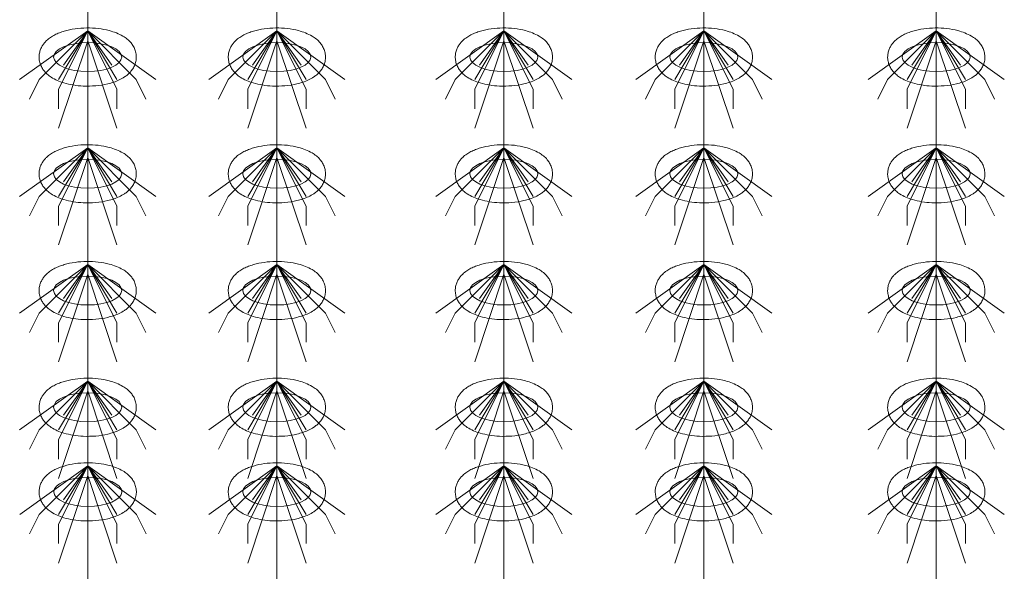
# Model space of a CAD drawing. Header units: metres. Extents: x 703769 to 722343, y 4313031 to 4317457.
# Tile 11 of 256: x 707629.34 to 707635.42, y 4313305.06 to 4313308.46. Entities that reach past the tile are written whole.
import ezdxf

# ---------------------------------------------------------------- set-up
doc = ezdxf.new("R2010")
doc.units = ezdxf.units.M
doc.header["$LTSCALE"] = 0.5
doc.layers.add('粗实线层', color=7, linetype='Continuous', lineweight=35)
doc.layers.add('设备', color=6, linetype='Continuous', lineweight=18)

# ---------------------------------------------------------------- blocks, each defined once
blk = doc.blocks.new('hh_1')
at = {"layer": '设备'}
for p, q in [((-268840, 164960), (-268910, 164910)), ((-268840, 164960), (-268890, 164910)), ((-268840, 164960), (-268870, 164900)), ((-268840, 164960), (-268870, 164910)), ((-268840, 164960), (-268865, 164925)), ((-268840, 164960), (-268790, 164910)), ((-268840, 164960), (-268815, 164925)), ((-268840, 164960), (-268770, 164910)), ((-268840, 164960), (-268810, 164910)), ((-268840, 164960), (-268810, 164900)), ((-268840, 164950), (-268870, 164860)), ((-268840, 164950), (-268810, 164860)), ((-268890, 164910), (-268900, 164890)), ((-268790, 164910), (-268780, 164890)), ((-268870, 164900), (-268870, 164880)), ((-268810, 164900), (-268810, 164880))]:
    blk.add_line(p, q, dxfattribs=at)
blk = doc.blocks.new('dawda')
at = {"layer": '设备', "color": 7}
for p, q in [((522513.2, 33373.4), (522513.2, 31373.4)), ((522707.9, 33373.4), (522707.9, 31373.4)), ((522707.9, 33373.4), (522707.9, 31373.4)), ((522941.5, 33373.4), (522941.5, 31373.4)), ((523147.3, 33373.4), (523147.3, 31373.4)), ((523386.4, 33373.4), (523386.4, 31373.4))]:
    blk.add_line(p, q, dxfattribs=at)
for centre in [(522513.2, 32390.6), (522707.9, 32390.6), (522941.5, 32390.6), (523147.3, 32390.6), (523386.4, 32390.6), (522513.2, 32270.6), (522707.9, 32270.6), (522941.5, 32270.6), (523147.3, 32270.6), (523386.4, 32270.6), (522513.2, 32150.6), (522707.9, 32150.6), (522941.5, 32150.6), (523147.3, 32150.6), (523386.4, 32150.6), (522513.2, 32030.6), (522707.9, 32030.6), (522941.5, 32030.6), (523147.3, 32030.6), (523386.4, 32030.6), (522513.3, 31943.6), (522707.9, 31943.6), (522941.5, 31943.6), (523147.3, 31943.6), (523386.4, 31943.6)]:
    blk.add_ellipse(centre, major_axis=(-35, 0), ratio=0.42498, dxfattribs=at)
for points in [[(522463.2, 32390.6), (522463.2, 32392), (522463.3, 32393.3), (522463.9, 32396), (522464.3, 32397.3), (522465.2, 32399.8), (522465.8, 32400.9), (522467.1, 32403), (522467.8, 32404), (522469.3, 32405.8), (522470, 32406.7), (522472.2, 32408.7), (522473.5, 32409.8), (522476.4, 32411.7), (522477.9, 32412.6), (522480.9, 32414.2), (522482.5, 32414.9), (522485.7, 32416.1), (522487.4, 32416.7), (522492.7, 32418.2), (522496.4, 32419), (522504.2, 32420.1), (522508.2, 32420.4), (522516.2, 32420.5), (522520.2, 32420.3), (522528, 32419.4), (522531.8, 32418.7), (522538, 32417.1), (522540.4, 32416.3), (522545.1, 32414.4), (522547.3, 32413.3), (522551, 32411.2), (522552.5, 32410.2), (522555.3, 32407.9), (522556.6, 32406.6), (522558.7, 32404), (522559.6, 32402.8), (522561.1, 32400.2), (522561.7, 32398.7), (522562.7, 32395.7), (522563.1, 32394), (522563.3, 32390.7), (522563.3, 32389), (522562.8, 32385.7), (522562.4, 32384.1), (522561.2, 32381.2), (522560.5, 32379.8), (522558.9, 32377.3), (522558, 32376.2), (522556.2, 32374.2), (522555.2, 32373.2), (522553.2, 32371.5), (522552.2, 32370.8), (522549.4, 32368.9), (522547.6, 32367.9), (522543.9, 32366.2), (522542, 32365.4), (522538, 32364.1), (522536, 32363.5), (522529.9, 32362), (522525.7, 32361.4), (522517.3, 32360.7), (522512.9, 32360.6), (522505.2, 32360.9), (522501.8, 32361.3), (522495.1, 32362.4), (522491.9, 32363.1), (522486.4, 32364.7), (522484.1, 32365.5), (522479.7, 32367.5), (522477.6, 32368.6), (522474.2, 32370.9), (522472.8, 32371.9), (522470.2, 32374.3), (522468.9, 32375.6), (522467, 32378.2), (522466.2, 32379.4), (522464.9, 32382.1), (522464.3, 32383.5), (522463.5, 32386.6), (522463.3, 32388.2), (522463.2, 32390.1), (522463.2, 32390.3), (522463.2, 32390.6)], [(522657.9, 32390.6), (522657.9, 32392), (522658, 32393.3), (522658.5, 32396), (522658.9, 32397.3), (522659.9, 32399.8), (522660.5, 32400.9), (522661.8, 32403), (522662.5, 32404), (522663.9, 32405.8), (522664.7, 32406.7), (522666.8, 32408.7), (522668.2, 32409.8), (522671.1, 32411.7), (522672.5, 32412.6), (522675.6, 32414.2), (522677.2, 32414.9), (522680.4, 32416.1), (522682, 32416.7), (522687.3, 32418.2), (522691.1, 32419), (522698.8, 32420.1), (522702.8, 32420.4), (522710.8, 32420.5), (522714.8, 32420.3), (522722.7, 32419.4), (522726.5, 32418.7), (522732.6, 32417.1), (522735.1, 32416.3), (522739.8, 32414.4), (522742, 32413.3), (522745.7, 32411.2), (522747.1, 32410.2), (522749.9, 32407.9), (522751.3, 32406.6), (522753.4, 32404), (522754.2, 32402.8), (522755.7, 32400.2), (522756.4, 32398.7), (522757.4, 32395.7), (522757.7, 32394), (522758, 32390.7), (522757.9, 32389), (522757.4, 32385.7), (522757, 32384.1), (522755.9, 32381.2), (522755.1, 32379.8), (522753.6, 32377.3), (522752.7, 32376.2), (522750.8, 32374.2), (522749.9, 32373.2), (522747.9, 32371.5), (522746.8, 32370.8), (522744.1, 32368.9), (522742.3, 32367.9), (522738.5, 32366.2), (522736.6, 32365.4), (522732.7, 32364.1), (522730.6, 32363.5), (522724.6, 32362), (522720.4, 32361.4), (522711.9, 32360.7), (522707.6, 32360.6), (522699.9, 32360.9), (522696.4, 32361.3), (522689.8, 32362.4), (522686.6, 32363.1), (522681.1, 32364.7), (522678.8, 32365.5), (522674.4, 32367.5), (522672.2, 32368.6), (522668.8, 32370.9), (522667.5, 32371.9), (522664.9, 32374.3), (522663.6, 32375.6), (522661.7, 32378.2), (522660.9, 32379.4), (522659.6, 32382.1), (522659, 32383.5), (522658.2, 32386.6), (522657.9, 32388.2), (522657.9, 32390.1), (522657.9, 32390.3), (522657.9, 32390.6)], [(522891.5, 32390.6), (522891.5, 32392), (522891.6, 32393.3), (522892.1, 32396), (522892.5, 32397.3), (522893.5, 32399.8), (522894.1, 32400.9), (522895.3, 32403), (522896, 32404), (522897.5, 32405.8), (522898.3, 32406.7), (522900.4, 32408.7), (522901.8, 32409.8), (522904.7, 32411.7), (522906.1, 32412.6), (522909.2, 32414.2), (522910.8, 32414.9), (522914, 32416.1), (522915.6, 32416.7), (522920.9, 32418.2), (522924.7, 32419), (522932.4, 32420.1), (522936.4, 32420.4), (522944.4, 32420.5), (522948.4, 32420.3), (522956.2, 32419.4), (522960.1, 32418.7), (522966.2, 32417.1), (522968.7, 32416.3), (522973.3, 32414.4), (522975.6, 32413.3), (522979.3, 32411.2), (522980.7, 32410.2), (522983.5, 32407.9), (522984.9, 32406.6), (522987, 32404), (522987.8, 32402.8), (522989.3, 32400.2), (522990, 32398.7), (522991, 32395.7), (522991.3, 32394), (522991.6, 32390.7), (522991.5, 32389), (522991, 32385.7), (522990.6, 32384.1), (522989.4, 32381.2), (522988.7, 32379.8), (522987.1, 32377.3), (522986.3, 32376.2), (522984.4, 32374.2), (522983.5, 32373.2), (522981.5, 32371.5), (522980.4, 32370.8), (522977.6, 32368.9), (522975.9, 32367.9), (522972.1, 32366.2), (522970.2, 32365.4), (522966.3, 32364.1), (522964.2, 32363.5), (522958.2, 32362), (522954, 32361.4), (522945.5, 32360.7), (522941.2, 32360.6), (522933.5, 32360.9), (522930, 32361.3), (522923.4, 32362.4), (522920.2, 32363.1), (522914.7, 32364.7), (522912.4, 32365.5), (522908, 32367.5), (522905.8, 32368.6), (522902.4, 32370.9), (522901, 32371.9), (522898.4, 32374.3), (522897.2, 32375.6), (522895.2, 32378.2), (522894.5, 32379.4), (522893.1, 32382.1), (522892.6, 32383.5), (522891.8, 32386.6), (522891.5, 32388.2), (522891.5, 32390.1), (522891.5, 32390.3), (522891.5, 32390.6)], [(523097.2, 32390.6), (523097.2, 32392), (523097.4, 32393.3), (523097.9, 32396), (523098.3, 32397.3), (523099.3, 32399.8), (523099.8, 32400.9), (523101.1, 32403), (523101.8, 32404), (523103.3, 32405.8), (523104.1, 32406.7), (523106.2, 32408.7), (523107.6, 32409.8), (523110.4, 32411.7), (523111.9, 32412.6), (523115, 32414.2), (523116.5, 32414.9), (523119.8, 32416.1), (523121.4, 32416.7), (523126.7, 32418.2), (523130.5, 32419), (523138.2, 32420.1), (523142.2, 32420.4), (523150.2, 32420.5), (523154.2, 32420.3), (523162, 32419.4), (523165.8, 32418.7), (523172, 32417.1), (523174.4, 32416.3), (523179.1, 32414.4), (523181.4, 32413.3), (523185, 32411.2), (523186.5, 32410.2), (523189.3, 32407.9), (523190.6, 32406.6), (523192.8, 32404), (523193.6, 32402.8), (523195.1, 32400.2), (523195.8, 32398.7), (523196.8, 32395.7), (523197.1, 32394), (523197.4, 32390.7), (523197.3, 32389), (523196.8, 32385.7), (523196.4, 32384.1), (523195.2, 32381.2), (523194.5, 32379.8), (523192.9, 32377.3), (523192.1, 32376.2), (523190.2, 32374.2), (523189.2, 32373.2), (523187.2, 32371.5), (523186.2, 32370.8), (523183.4, 32368.9), (523181.6, 32367.9), (523177.9, 32366.2), (523176, 32365.4), (523172, 32364.1), (523170, 32363.5), (523163.9, 32362), (523159.8, 32361.4), (523151.3, 32360.7), (523147, 32360.6), (523139.2, 32360.9), (523135.8, 32361.3), (523129.2, 32362.4), (523125.9, 32363.1), (523120.5, 32364.7), (523118.2, 32365.5), (523113.7, 32367.5), (523111.6, 32368.6), (523108.2, 32370.9), (523106.8, 32371.9), (523104.2, 32374.3), (523103, 32375.6), (523101, 32378.2), (523100.3, 32379.4), (523098.9, 32382.1), (523098.4, 32383.5), (523097.6, 32386.6), (523097.3, 32388.2), (523097.2, 32390.1), (523097.2, 32390.3), (523097.2, 32390.6)], [(523336.4, 32390.6), (523336.4, 32392), (523336.5, 32393.3), (523337.1, 32396), (523337.5, 32397.3), (523338.4, 32399.8), (523339, 32400.9), (523340.3, 32403), (523341, 32404), (523342.5, 32405.8), (523343.2, 32406.7), (523345.3, 32408.7), (523346.7, 32409.8), (523349.6, 32411.7), (523351.1, 32412.6), (523354.1, 32414.2), (523355.7, 32414.9), (523358.9, 32416.1), (523360.6, 32416.7), (523365.9, 32418.2), (523369.6, 32419), (523377.4, 32420.1), (523381.4, 32420.4), (523389.4, 32420.5), (523393.4, 32420.3), (523401.2, 32419.4), (523405, 32418.7), (523411.2, 32417.1), (523413.6, 32416.3), (523418.3, 32414.4), (523420.5, 32413.3), (523424.2, 32411.2), (523425.6, 32410.2), (523428.4, 32407.9), (523429.8, 32406.6), (523431.9, 32404), (523432.8, 32402.8), (523434.3, 32400.2), (523434.9, 32398.7), (523435.9, 32395.7), (523436.2, 32394), (523436.5, 32390.7), (523436.5, 32389), (523436, 32385.7), (523435.5, 32384.1), (523434.4, 32381.2), (523433.7, 32379.8), (523432.1, 32377.3), (523431.2, 32376.2), (523429.4, 32374.2), (523428.4, 32373.2), (523426.4, 32371.5), (523425.4, 32370.8), (523422.6, 32368.9), (523420.8, 32367.9), (523417.1, 32366.2), (523415.2, 32365.4), (523411.2, 32364.1), (523409.2, 32363.5), (523403.1, 32362), (523398.9, 32361.4), (523390.4, 32360.7), (523386.1, 32360.6), (523378.4, 32360.9), (523375, 32361.3), (523368.3, 32362.4), (523365.1, 32363.1), (523359.6, 32364.7), (523357.3, 32365.5), (523352.9, 32367.5), (523350.8, 32368.6), (523347.3, 32370.9), (523346, 32371.9), (523343.4, 32374.3), (523342.1, 32375.6), (523340.2, 32378.2), (523339.4, 32379.4), (523338.1, 32382.1), (523337.5, 32383.5), (523336.7, 32386.6), (523336.5, 32388.2), (523336.4, 32390.1), (523336.4, 32390.3), (523336.4, 32390.6)], [(522463.2, 32270.6), (522463.2, 32272), (522463.3, 32273.3), (522463.9, 32276), (522464.3, 32277.3), (522465.2, 32279.8), (522465.8, 32280.9), (522467.1, 32283), (522467.8, 32284), (522469.3, 32285.8), (522470, 32286.7), (522472.2, 32288.7), (522473.5, 32289.8), (522476.4, 32291.7), (522477.9, 32292.6), (522480.9, 32294.2), (522482.5, 32294.9), (522485.7, 32296.1), (522487.4, 32296.7), (522492.7, 32298.2), (522496.4, 32299), (522504.2, 32300.1), (522508.2, 32300.4), (522516.2, 32300.5), (522520.2, 32300.3), (522528, 32299.4), (522531.8, 32298.7), (522538, 32297.1), (522540.4, 32296.3), (522545.1, 32294.4), (522547.3, 32293.3), (522551, 32291.2), (522552.5, 32290.2), (522555.3, 32287.9), (522556.6, 32286.6), (522558.7, 32284), (522559.6, 32282.8), (522561.1, 32280.2), (522561.7, 32278.7), (522562.7, 32275.7), (522563.1, 32274), (522563.3, 32270.7), (522563.3, 32269), (522562.8, 32265.7), (522562.4, 32264.1), (522561.2, 32261.2), (522560.5, 32259.8), (522558.9, 32257.3), (522558, 32256.2), (522556.2, 32254.2), (522555.2, 32253.2), (522553.2, 32251.5), (522552.2, 32250.8), (522549.4, 32248.9), (522547.6, 32247.9), (522543.9, 32246.2), (522542, 32245.4), (522538, 32244.1), (522536, 32243.5), (522529.9, 32242), (522525.7, 32241.4), (522517.3, 32240.7), (522512.9, 32240.6), (522505.2, 32240.9), (522501.8, 32241.3), (522495.1, 32242.4), (522491.9, 32243.1), (522486.4, 32244.7), (522484.1, 32245.5), (522479.7, 32247.5), (522477.6, 32248.6), (522474.2, 32250.9), (522472.8, 32251.9), (522470.2, 32254.3), (522468.9, 32255.6), (522467, 32258.2), (522466.2, 32259.4), (522464.9, 32262.1), (522464.3, 32263.5), (522463.5, 32266.6), (522463.3, 32268.2), (522463.2, 32270.1), (522463.2, 32270.3), (522463.2, 32270.6)], [(522657.9, 32270.6), (522657.9, 32272), (522658, 32273.3), (522658.5, 32276), (522658.9, 32277.3), (522659.9, 32279.8), (522660.5, 32280.9), (522661.8, 32283), (522662.5, 32284), (522663.9, 32285.8), (522664.7, 32286.7), (522666.8, 32288.7), (522668.2, 32289.8), (522671.1, 32291.7), (522672.5, 32292.6), (522675.6, 32294.2), (522677.2, 32294.9), (522680.4, 32296.1), (522682, 32296.7), (522687.3, 32298.2), (522691.1, 32299), (522698.8, 32300.1), (522702.8, 32300.4), (522710.8, 32300.5), (522714.8, 32300.3), (522722.7, 32299.4), (522726.5, 32298.7), (522732.6, 32297.1), (522735.1, 32296.3), (522739.8, 32294.4), (522742, 32293.3), (522745.7, 32291.2), (522747.1, 32290.2), (522749.9, 32287.9), (522751.3, 32286.6), (522753.4, 32284), (522754.2, 32282.8), (522755.7, 32280.2), (522756.4, 32278.7), (522757.4, 32275.7), (522757.7, 32274), (522758, 32270.7), (522757.9, 32269), (522757.4, 32265.7), (522757, 32264.1), (522755.9, 32261.2), (522755.1, 32259.8), (522753.6, 32257.3), (522752.7, 32256.2), (522750.8, 32254.2), (522749.9, 32253.2), (522747.9, 32251.5), (522746.8, 32250.8), (522744.1, 32248.9), (522742.3, 32247.9), (522738.5, 32246.2), (522736.6, 32245.4), (522732.7, 32244.1), (522730.6, 32243.5), (522724.6, 32242), (522720.4, 32241.4), (522711.9, 32240.7), (522707.6, 32240.6), (522699.9, 32240.9), (522696.4, 32241.3), (522689.8, 32242.4), (522686.6, 32243.1), (522681.1, 32244.7), (522678.8, 32245.5), (522674.4, 32247.5), (522672.2, 32248.6), (522668.8, 32250.9), (522667.5, 32251.9), (522664.9, 32254.3), (522663.6, 32255.6), (522661.7, 32258.2), (522660.9, 32259.4), (522659.6, 32262.1), (522659, 32263.5), (522658.2, 32266.6), (522657.9, 32268.2), (522657.9, 32270.1), (522657.9, 32270.3), (522657.9, 32270.6)], [(522891.5, 32270.6), (522891.5, 32272), (522891.6, 32273.3), (522892.1, 32276), (522892.5, 32277.3), (522893.5, 32279.8), (522894.1, 32280.9), (522895.3, 32283), (522896, 32284), (522897.5, 32285.8), (522898.3, 32286.7), (522900.4, 32288.7), (522901.8, 32289.8), (522904.7, 32291.7), (522906.1, 32292.6), (522909.2, 32294.2), (522910.8, 32294.9), (522914, 32296.1), (522915.6, 32296.7), (522920.9, 32298.2), (522924.7, 32299), (522932.4, 32300.1), (522936.4, 32300.4), (522944.4, 32300.5), (522948.4, 32300.3), (522956.2, 32299.4), (522960.1, 32298.7), (522966.2, 32297.1), (522968.7, 32296.3), (522973.3, 32294.4), (522975.6, 32293.3), (522979.3, 32291.2), (522980.7, 32290.2), (522983.5, 32287.9), (522984.9, 32286.6), (522987, 32284), (522987.8, 32282.8), (522989.3, 32280.2), (522990, 32278.7), (522991, 32275.7), (522991.3, 32274), (522991.6, 32270.7), (522991.5, 32269), (522991, 32265.7), (522990.6, 32264.1), (522989.4, 32261.2), (522988.7, 32259.8), (522987.1, 32257.3), (522986.3, 32256.2), (522984.4, 32254.2), (522983.5, 32253.2), (522981.5, 32251.5), (522980.4, 32250.8), (522977.6, 32248.9), (522975.9, 32247.9), (522972.1, 32246.2), (522970.2, 32245.4), (522966.3, 32244.1), (522964.2, 32243.5), (522958.2, 32242), (522954, 32241.4), (522945.5, 32240.7), (522941.2, 32240.6), (522933.5, 32240.9), (522930, 32241.3), (522923.4, 32242.4), (522920.2, 32243.1), (522914.7, 32244.7), (522912.4, 32245.5), (522908, 32247.5), (522905.8, 32248.6), (522902.4, 32250.9), (522901, 32251.9), (522898.4, 32254.3), (522897.2, 32255.6), (522895.2, 32258.2), (522894.5, 32259.4), (522893.1, 32262.1), (522892.6, 32263.5), (522891.8, 32266.6), (522891.5, 32268.2), (522891.5, 32270.1), (522891.5, 32270.3), (522891.5, 32270.6)], [(523097.2, 32270.6), (523097.2, 32272), (523097.4, 32273.3), (523097.9, 32276), (523098.3, 32277.3), (523099.3, 32279.8), (523099.8, 32280.9), (523101.1, 32283), (523101.8, 32284), (523103.3, 32285.8), (523104.1, 32286.7), (523106.2, 32288.7), (523107.6, 32289.8), (523110.4, 32291.7), (523111.9, 32292.6), (523115, 32294.2), (523116.5, 32294.9), (523119.8, 32296.1), (523121.4, 32296.7), (523126.7, 32298.2), (523130.5, 32299), (523138.2, 32300.1), (523142.2, 32300.4), (523150.2, 32300.5), (523154.2, 32300.3), (523162, 32299.4), (523165.8, 32298.7), (523172, 32297.1), (523174.4, 32296.3), (523179.1, 32294.4), (523181.4, 32293.3), (523185, 32291.2), (523186.5, 32290.2), (523189.3, 32287.9), (523190.6, 32286.6), (523192.8, 32284), (523193.6, 32282.8), (523195.1, 32280.2), (523195.8, 32278.7), (523196.8, 32275.7), (523197.1, 32274), (523197.4, 32270.7), (523197.3, 32269), (523196.8, 32265.7), (523196.4, 32264.1), (523195.2, 32261.2), (523194.5, 32259.8), (523192.9, 32257.3), (523192.1, 32256.2), (523190.2, 32254.2), (523189.2, 32253.2), (523187.2, 32251.5), (523186.2, 32250.8), (523183.4, 32248.9), (523181.6, 32247.9), (523177.9, 32246.2), (523176, 32245.4), (523172, 32244.1), (523170, 32243.5), (523163.9, 32242), (523159.8, 32241.4), (523151.3, 32240.7), (523147, 32240.6), (523139.2, 32240.9), (523135.8, 32241.3), (523129.2, 32242.4), (523125.9, 32243.1), (523120.5, 32244.7), (523118.2, 32245.5), (523113.7, 32247.5), (523111.6, 32248.6), (523108.2, 32250.9), (523106.8, 32251.9), (523104.2, 32254.3), (523103, 32255.6), (523101, 32258.2), (523100.3, 32259.4), (523098.9, 32262.1), (523098.4, 32263.5), (523097.6, 32266.6), (523097.3, 32268.2), (523097.2, 32270.1), (523097.2, 32270.3), (523097.2, 32270.6)], [(523336.4, 32270.6), (523336.4, 32272), (523336.5, 32273.3), (523337.1, 32276), (523337.5, 32277.3), (523338.4, 32279.8), (523339, 32280.9), (523340.3, 32283), (523341, 32284), (523342.5, 32285.8), (523343.2, 32286.7), (523345.3, 32288.7), (523346.7, 32289.8), (523349.6, 32291.7), (523351.1, 32292.6), (523354.1, 32294.2), (523355.7, 32294.9), (523358.9, 32296.1), (523360.6, 32296.7), (523365.9, 32298.2), (523369.6, 32299), (523377.4, 32300.1), (523381.4, 32300.4), (523389.4, 32300.5), (523393.4, 32300.3), (523401.2, 32299.4), (523405, 32298.7), (523411.2, 32297.1), (523413.6, 32296.3), (523418.3, 32294.4), (523420.5, 32293.3), (523424.2, 32291.2), (523425.6, 32290.2), (523428.4, 32287.9), (523429.8, 32286.6), (523431.9, 32284), (523432.8, 32282.8), (523434.3, 32280.2), (523434.9, 32278.7), (523435.9, 32275.7), (523436.2, 32274), (523436.5, 32270.7), (523436.5, 32269), (523436, 32265.7), (523435.5, 32264.1), (523434.4, 32261.2), (523433.7, 32259.8), (523432.1, 32257.3), (523431.2, 32256.2), (523429.4, 32254.2), (523428.4, 32253.2), (523426.4, 32251.5), (523425.4, 32250.8), (523422.6, 32248.9), (523420.8, 32247.9), (523417.1, 32246.2), (523415.2, 32245.4), (523411.2, 32244.1), (523409.2, 32243.5), (523403.1, 32242), (523398.9, 32241.4), (523390.4, 32240.7), (523386.1, 32240.6), (523378.4, 32240.9), (523375, 32241.3), (523368.3, 32242.4), (523365.1, 32243.1), (523359.6, 32244.7), (523357.3, 32245.5), (523352.9, 32247.5), (523350.8, 32248.6), (523347.3, 32250.9), (523346, 32251.9), (523343.4, 32254.3), (523342.1, 32255.6), (523340.2, 32258.2), (523339.4, 32259.4), (523338.1, 32262.1), (523337.5, 32263.5), (523336.7, 32266.6), (523336.5, 32268.2), (523336.4, 32270.1), (523336.4, 32270.3), (523336.4, 32270.6)], [(522463.2, 32150.6), (522463.2, 32152), (522463.3, 32153.3), (522463.9, 32156), (522464.3, 32157.3), (522465.2, 32159.8), (522465.8, 32160.9), (522467.1, 32163), (522467.8, 32164), (522469.3, 32165.8), (522470, 32166.7), (522472.2, 32168.7), (522473.5, 32169.8), (522476.4, 32171.7), (522477.9, 32172.6), (522480.9, 32174.2), (522482.5, 32174.9), (522485.7, 32176.1), (522487.4, 32176.7), (522492.7, 32178.2), (522496.4, 32179), (522504.2, 32180.1), (522508.2, 32180.4), (522516.2, 32180.5), (522520.2, 32180.3), (522528, 32179.4), (522531.8, 32178.7), (522538, 32177.1), (522540.4, 32176.3), (522545.1, 32174.4), (522547.3, 32173.3), (522551, 32171.2), (522552.5, 32170.2), (522555.3, 32167.9), (522556.6, 32166.6), (522558.7, 32164), (522559.6, 32162.8), (522561.1, 32160.2), (522561.7, 32158.7), (522562.7, 32155.7), (522563.1, 32154), (522563.3, 32150.7), (522563.3, 32149), (522562.8, 32145.7), (522562.4, 32144.1), (522561.2, 32141.2), (522560.5, 32139.8), (522558.9, 32137.3), (522558, 32136.2), (522556.2, 32134.2), (522555.2, 32133.2), (522553.2, 32131.5), (522552.2, 32130.8), (522549.4, 32128.9), (522547.6, 32127.9), (522543.9, 32126.2), (522542, 32125.4), (522538, 32124.1), (522536, 32123.5), (522529.9, 32122), (522525.7, 32121.4), (522517.3, 32120.7), (522512.9, 32120.6), (522505.2, 32120.9), (522501.8, 32121.3), (522495.1, 32122.4), (522491.9, 32123.1), (522486.4, 32124.7), (522484.1, 32125.5), (522479.7, 32127.5), (522477.6, 32128.6), (522474.2, 32130.9), (522472.8, 32131.9), (522470.2, 32134.3), (522468.9, 32135.6), (522467, 32138.2), (522466.2, 32139.4), (522464.9, 32142.1), (522464.3, 32143.5), (522463.5, 32146.6), (522463.3, 32148.2), (522463.2, 32150.1), (522463.2, 32150.3), (522463.2, 32150.6)], [(522657.9, 32150.6), (522657.9, 32152), (522658, 32153.3), (522658.5, 32156), (522658.9, 32157.3), (522659.9, 32159.8), (522660.5, 32160.9), (522661.8, 32163), (522662.5, 32164), (522663.9, 32165.8), (522664.7, 32166.7), (522666.8, 32168.7), (522668.2, 32169.8), (522671.1, 32171.7), (522672.5, 32172.6), (522675.6, 32174.2), (522677.2, 32174.9), (522680.4, 32176.1), (522682, 32176.7), (522687.3, 32178.2), (522691.1, 32179), (522698.8, 32180.1), (522702.8, 32180.4), (522710.8, 32180.5), (522714.8, 32180.3), (522722.7, 32179.4), (522726.5, 32178.7), (522732.6, 32177.1), (522735.1, 32176.3), (522739.8, 32174.4), (522742, 32173.3), (522745.7, 32171.2), (522747.1, 32170.2), (522749.9, 32167.9), (522751.3, 32166.6), (522753.4, 32164), (522754.2, 32162.8), (522755.7, 32160.2), (522756.4, 32158.7), (522757.4, 32155.7), (522757.7, 32154), (522758, 32150.7), (522757.9, 32149), (522757.4, 32145.7), (522757, 32144.1), (522755.9, 32141.2), (522755.1, 32139.8), (522753.6, 32137.3), (522752.7, 32136.2), (522750.8, 32134.2), (522749.9, 32133.2), (522747.9, 32131.5), (522746.8, 32130.8), (522744.1, 32128.9), (522742.3, 32127.9), (522738.5, 32126.2), (522736.6, 32125.4), (522732.7, 32124.1), (522730.6, 32123.5), (522724.6, 32122), (522720.4, 32121.4), (522711.9, 32120.7), (522707.6, 32120.6), (522699.9, 32120.9), (522696.4, 32121.3), (522689.8, 32122.4), (522686.6, 32123.1), (522681.1, 32124.7), (522678.8, 32125.5), (522674.4, 32127.5), (522672.2, 32128.6), (522668.8, 32130.9), (522667.5, 32131.9), (522664.9, 32134.3), (522663.6, 32135.6), (522661.7, 32138.2), (522660.9, 32139.4), (522659.6, 32142.1), (522659, 32143.5), (522658.2, 32146.6), (522657.9, 32148.2), (522657.9, 32150.1), (522657.9, 32150.3), (522657.9, 32150.6)], [(522891.5, 32150.6), (522891.5, 32152), (522891.6, 32153.3), (522892.1, 32156), (522892.5, 32157.3), (522893.5, 32159.8), (522894.1, 32160.9), (522895.3, 32163), (522896, 32164), (522897.5, 32165.8), (522898.3, 32166.7), (522900.4, 32168.7), (522901.8, 32169.8), (522904.7, 32171.7), (522906.1, 32172.6), (522909.2, 32174.2), (522910.8, 32174.9), (522914, 32176.1), (522915.6, 32176.7), (522920.9, 32178.2), (522924.7, 32179), (522932.4, 32180.1), (522936.4, 32180.4), (522944.4, 32180.5), (522948.4, 32180.3), (522956.2, 32179.4), (522960.1, 32178.7), (522966.2, 32177.1), (522968.7, 32176.3), (522973.3, 32174.4), (522975.6, 32173.3), (522979.3, 32171.2), (522980.7, 32170.2), (522983.5, 32167.9), (522984.9, 32166.6), (522987, 32164), (522987.8, 32162.8), (522989.3, 32160.2), (522990, 32158.7), (522991, 32155.7), (522991.3, 32154), (522991.6, 32150.7), (522991.5, 32149), (522991, 32145.7), (522990.6, 32144.1), (522989.4, 32141.2), (522988.7, 32139.8), (522987.1, 32137.3), (522986.3, 32136.2), (522984.4, 32134.2), (522983.5, 32133.2), (522981.5, 32131.5), (522980.4, 32130.8), (522977.6, 32128.9), (522975.9, 32127.9), (522972.1, 32126.2), (522970.2, 32125.4), (522966.3, 32124.1), (522964.2, 32123.5), (522958.2, 32122), (522954, 32121.4), (522945.5, 32120.7), (522941.2, 32120.6), (522933.5, 32120.9), (522930, 32121.3), (522923.4, 32122.4), (522920.2, 32123.1), (522914.7, 32124.7), (522912.4, 32125.5), (522908, 32127.5), (522905.8, 32128.6), (522902.4, 32130.9), (522901, 32131.9), (522898.4, 32134.3), (522897.2, 32135.6), (522895.2, 32138.2), (522894.5, 32139.4), (522893.1, 32142.1), (522892.6, 32143.5), (522891.8, 32146.6), (522891.5, 32148.2), (522891.5, 32150.1), (522891.5, 32150.3), (522891.5, 32150.6)], [(523097.2, 32150.6), (523097.2, 32152), (523097.4, 32153.3), (523097.9, 32156), (523098.3, 32157.3), (523099.3, 32159.8), (523099.8, 32160.9), (523101.1, 32163), (523101.8, 32164), (523103.3, 32165.8), (523104.1, 32166.7), (523106.2, 32168.7), (523107.6, 32169.8), (523110.4, 32171.7), (523111.9, 32172.6), (523115, 32174.2), (523116.5, 32174.9), (523119.8, 32176.1), (523121.4, 32176.7), (523126.7, 32178.2), (523130.5, 32179), (523138.2, 32180.1), (523142.2, 32180.4), (523150.2, 32180.5), (523154.2, 32180.3), (523162, 32179.4), (523165.8, 32178.7), (523172, 32177.1), (523174.4, 32176.3), (523179.1, 32174.4), (523181.4, 32173.3), (523185, 32171.2), (523186.5, 32170.2), (523189.3, 32167.9), (523190.6, 32166.6), (523192.8, 32164), (523193.6, 32162.8), (523195.1, 32160.2), (523195.8, 32158.7), (523196.8, 32155.7), (523197.1, 32154), (523197.4, 32150.7), (523197.3, 32149), (523196.8, 32145.7), (523196.4, 32144.1), (523195.2, 32141.2), (523194.5, 32139.8), (523192.9, 32137.3), (523192.1, 32136.2), (523190.2, 32134.2), (523189.2, 32133.2), (523187.2, 32131.5), (523186.2, 32130.8), (523183.4, 32128.9), (523181.6, 32127.9), (523177.9, 32126.2), (523176, 32125.4), (523172, 32124.1), (523170, 32123.5), (523163.9, 32122), (523159.8, 32121.4), (523151.3, 32120.7), (523147, 32120.6), (523139.2, 32120.9), (523135.8, 32121.3), (523129.2, 32122.4), (523125.9, 32123.1), (523120.5, 32124.7), (523118.2, 32125.5), (523113.7, 32127.5), (523111.6, 32128.6), (523108.2, 32130.9), (523106.8, 32131.9), (523104.2, 32134.3), (523103, 32135.6), (523101, 32138.2), (523100.3, 32139.4), (523098.9, 32142.1), (523098.4, 32143.5), (523097.6, 32146.6), (523097.3, 32148.2), (523097.2, 32150.1), (523097.2, 32150.3), (523097.2, 32150.6)], [(523336.4, 32150.6), (523336.4, 32152), (523336.5, 32153.3), (523337.1, 32156), (523337.5, 32157.3), (523338.4, 32159.8), (523339, 32160.9), (523340.3, 32163), (523341, 32164), (523342.5, 32165.8), (523343.2, 32166.7), (523345.3, 32168.7), (523346.7, 32169.8), (523349.6, 32171.7), (523351.1, 32172.6), (523354.1, 32174.2), (523355.7, 32174.9), (523358.9, 32176.1), (523360.6, 32176.7), (523365.9, 32178.2), (523369.6, 32179), (523377.4, 32180.1), (523381.4, 32180.4), (523389.4, 32180.5), (523393.4, 32180.3), (523401.2, 32179.4), (523405, 32178.7), (523411.2, 32177.1), (523413.6, 32176.3), (523418.3, 32174.4), (523420.5, 32173.3), (523424.2, 32171.2), (523425.6, 32170.2), (523428.4, 32167.9), (523429.8, 32166.6), (523431.9, 32164), (523432.8, 32162.8), (523434.3, 32160.2), (523434.9, 32158.7), (523435.9, 32155.7), (523436.2, 32154), (523436.5, 32150.7), (523436.5, 32149), (523436, 32145.7), (523435.5, 32144.1), (523434.4, 32141.2), (523433.7, 32139.8), (523432.1, 32137.3), (523431.2, 32136.2), (523429.4, 32134.2), (523428.4, 32133.2), (523426.4, 32131.5), (523425.4, 32130.8), (523422.6, 32128.9), (523420.8, 32127.9), (523417.1, 32126.2), (523415.2, 32125.4), (523411.2, 32124.1), (523409.2, 32123.5), (523403.1, 32122), (523398.9, 32121.4), (523390.4, 32120.7), (523386.1, 32120.6), (523378.4, 32120.9), (523375, 32121.3), (523368.3, 32122.4), (523365.1, 32123.1), (523359.6, 32124.7), (523357.3, 32125.5), (523352.9, 32127.5), (523350.8, 32128.6), (523347.3, 32130.9), (523346, 32131.9), (523343.4, 32134.3), (523342.1, 32135.6), (523340.2, 32138.2), (523339.4, 32139.4), (523338.1, 32142.1), (523337.5, 32143.5), (523336.7, 32146.6), (523336.5, 32148.2), (523336.4, 32150.1), (523336.4, 32150.3), (523336.4, 32150.6)], [(522463.2, 32030.6), (522463.2, 32032), (522463.4, 32033.3), (522463.9, 32036), (522464.3, 32037.3), (522465.2, 32039.8), (522465.8, 32040.9), (522467.1, 32043), (522467.8, 32044), (522469.3, 32045.8), (522470, 32046.7), (522472.2, 32048.7), (522473.5, 32049.8), (522476.4, 32051.7), (522477.9, 32052.6), (522480.9, 32054.2), (522482.5, 32054.9), (522485.7, 32056.1), (522487.4, 32056.7), (522492.7, 32058.2), (522496.4, 32059), (522504.2, 32060.1), (522508.2, 32060.4), (522516.2, 32060.5), (522520.2, 32060.3), (522528, 32059.4), (522531.8, 32058.7), (522538, 32057.1), (522540.4, 32056.3), (522545.1, 32054.4), (522547.3, 32053.3), (522551, 32051.2), (522552.5, 32050.2), (522555.3, 32047.9), (522556.6, 32046.6), (522558.7, 32044), (522559.6, 32042.8), (522561.1, 32040.2), (522561.7, 32038.7), (522562.7, 32035.7), (522563.1, 32034), (522563.3, 32030.7), (522563.3, 32029), (522562.8, 32025.7), (522562.4, 32024.1), (522561.2, 32021.2), (522560.5, 32019.8), (522558.9, 32017.3), (522558, 32016.2), (522556.2, 32014.2), (522555.2, 32013.2), (522553.2, 32011.5), (522552.2, 32010.8), (522549.4, 32008.9), (522547.6, 32007.9), (522543.9, 32006.2), (522542, 32005.4), (522538, 32004.1), (522536, 32003.5), (522529.9, 32002), (522525.7, 32001.4), (522517.3, 32000.7), (522512.9, 32000.6), (522505.2, 32000.9), (522501.8, 32001.3), (522495.1, 32002.4), (522491.9, 32003.1), (522486.4, 32004.7), (522484.1, 32005.5), (522479.7, 32007.5), (522477.6, 32008.6), (522474.2, 32010.9), (522472.8, 32011.9), (522470.2, 32014.3), (522469, 32015.6), (522467, 32018.2), (522466.2, 32019.4), (522464.9, 32022.1), (522464.3, 32023.5), (522463.5, 32026.6), (522463.3, 32028.2), (522463.2, 32030.1), (522463.2, 32030.3), (522463.2, 32030.6)], [(522657.9, 32030.6), (522657.9, 32032), (522658, 32033.3), (522658.5, 32036), (522658.9, 32037.3), (522659.9, 32039.8), (522660.5, 32040.9), (522661.8, 32043), (522662.5, 32044), (522663.9, 32045.8), (522664.7, 32046.7), (522666.8, 32048.7), (522668.2, 32049.8), (522671.1, 32051.7), (522672.5, 32052.6), (522675.6, 32054.2), (522677.2, 32054.9), (522680.4, 32056.1), (522682, 32056.7), (522687.3, 32058.2), (522691.1, 32059), (522698.8, 32060.1), (522702.8, 32060.4), (522710.8, 32060.5), (522714.8, 32060.3), (522722.7, 32059.4), (522726.5, 32058.7), (522732.6, 32057.1), (522735.1, 32056.3), (522739.8, 32054.4), (522742, 32053.3), (522745.7, 32051.2), (522747.1, 32050.2), (522749.9, 32047.9), (522751.3, 32046.6), (522753.4, 32044), (522754.2, 32042.8), (522755.7, 32040.2), (522756.4, 32038.7), (522757.4, 32035.7), (522757.7, 32034), (522758, 32030.7), (522758, 32029), (522757.5, 32025.7), (522757, 32024.1), (522755.9, 32021.2), (522755.1, 32019.8), (522753.6, 32017.3), (522752.7, 32016.2), (522750.8, 32014.2), (522749.9, 32013.2), (522747.9, 32011.5), (522746.8, 32010.8), (522744.1, 32008.9), (522742.3, 32007.9), (522738.5, 32006.2), (522736.6, 32005.4), (522732.7, 32004.1), (522730.6, 32003.5), (522724.6, 32002), (522720.4, 32001.4), (522711.9, 32000.7), (522707.6, 32000.6), (522699.9, 32000.9), (522696.4, 32001.3), (522689.8, 32002.4), (522686.6, 32003.1), (522681.1, 32004.7), (522678.8, 32005.5), (522674.4, 32007.5), (522672.2, 32008.6), (522668.8, 32010.9), (522667.5, 32011.9), (522664.9, 32014.3), (522663.6, 32015.6), (522661.7, 32018.2), (522660.9, 32019.4), (522659.6, 32022.1), (522659, 32023.5), (522658.2, 32026.6), (522657.9, 32028.2), (522657.9, 32030.1), (522657.9, 32030.3), (522657.9, 32030.6)], [(522891.5, 32030.6), (522891.5, 32032), (522891.6, 32033.3), (522892.1, 32036), (522892.5, 32037.3), (522893.5, 32039.8), (522894.1, 32040.9), (522895.3, 32043), (522896, 32044), (522897.5, 32045.8), (522898.3, 32046.7), (522900.4, 32048.7), (522901.8, 32049.8), (522904.7, 32051.7), (522906.1, 32052.6), (522909.2, 32054.2), (522910.8, 32054.9), (522914, 32056.1), (522915.6, 32056.7), (522920.9, 32058.2), (522924.7, 32059), (522932.4, 32060.1), (522936.4, 32060.4), (522944.4, 32060.5), (522948.4, 32060.3), (522956.2, 32059.4), (522960.1, 32058.7), (522966.2, 32057.1), (522968.7, 32056.3), (522973.3, 32054.4), (522975.6, 32053.3), (522979.3, 32051.2), (522980.7, 32050.2), (522983.5, 32047.9), (522984.9, 32046.6), (522987, 32044), (522987.8, 32042.8), (522989.3, 32040.2), (522990, 32038.7), (522991, 32035.7), (522991.3, 32034), (522991.6, 32030.7), (522991.5, 32029), (522991, 32025.7), (522990.6, 32024.1), (522989.5, 32021.2), (522988.7, 32019.8), (522987.1, 32017.3), (522986.3, 32016.2), (522984.4, 32014.2), (522983.5, 32013.2), (522981.5, 32011.5), (522980.4, 32010.8), (522977.6, 32008.9), (522975.9, 32007.9), (522972.1, 32006.2), (522970.2, 32005.4), (522966.3, 32004.1), (522964.2, 32003.5), (522958.2, 32002), (522954, 32001.4), (522945.5, 32000.7), (522941.2, 32000.6), (522933.5, 32000.9), (522930, 32001.3), (522923.4, 32002.4), (522920.2, 32003.1), (522914.7, 32004.7), (522912.4, 32005.5), (522908, 32007.5), (522905.8, 32008.6), (522902.4, 32010.9), (522901, 32011.9), (522898.4, 32014.3), (522897.2, 32015.6), (522895.2, 32018.2), (522894.5, 32019.4), (522893.2, 32022.1), (522892.6, 32023.5), (522891.8, 32026.6), (522891.5, 32028.2), (522891.5, 32030.1), (522891.5, 32030.3), (522891.5, 32030.6)], [(523097.2, 32030.6), (523097.2, 32032), (523097.4, 32033.3), (523097.9, 32036), (523098.3, 32037.3), (523099.3, 32039.8), (523099.9, 32040.9), (523101.1, 32043), (523101.8, 32044), (523103.3, 32045.8), (523104.1, 32046.7), (523106.2, 32048.7), (523107.6, 32049.8), (523110.4, 32051.7), (523111.9, 32052.6), (523115, 32054.2), (523116.5, 32054.9), (523119.8, 32056.1), (523121.4, 32056.7), (523126.7, 32058.2), (523130.5, 32059), (523138.2, 32060.1), (523142.2, 32060.4), (523150.2, 32060.5), (523154.2, 32060.3), (523162, 32059.4), (523165.8, 32058.7), (523172, 32057.1), (523174.4, 32056.3), (523179.1, 32054.4), (523181.4, 32053.3), (523185, 32051.2), (523186.5, 32050.2), (523189.3, 32047.9), (523190.6, 32046.6), (523192.8, 32044), (523193.6, 32042.8), (523195.1, 32040.2), (523195.8, 32038.7), (523196.8, 32035.7), (523197.1, 32034), (523197.4, 32030.7), (523197.3, 32029), (523196.8, 32025.7), (523196.4, 32024.1), (523195.2, 32021.2), (523194.5, 32019.8), (523192.9, 32017.3), (523192.1, 32016.2), (523190.2, 32014.2), (523189.2, 32013.2), (523187.2, 32011.5), (523186.2, 32010.8), (523183.4, 32008.9), (523181.6, 32007.9), (523177.9, 32006.2), (523176, 32005.4), (523172, 32004.1), (523170, 32003.5), (523163.9, 32002), (523159.8, 32001.4), (523151.3, 32000.7), (523147, 32000.6), (523139.2, 32000.9), (523135.8, 32001.3), (523129.2, 32002.4), (523125.9, 32003.1), (523120.5, 32004.7), (523118.2, 32005.5), (523113.7, 32007.5), (523111.6, 32008.6), (523108.2, 32010.9), (523106.8, 32011.9), (523104.2, 32014.3), (523103, 32015.6), (523101, 32018.2), (523100.3, 32019.4), (523098.9, 32022.1), (523098.4, 32023.5), (523097.6, 32026.6), (523097.3, 32028.2), (523097.2, 32030.1), (523097.2, 32030.3), (523097.2, 32030.6)], [(523336.4, 32030.6), (523336.4, 32032), (523336.5, 32033.3), (523337.1, 32036), (523337.5, 32037.3), (523338.4, 32039.8), (523339, 32040.9), (523340.3, 32043), (523341, 32044), (523342.5, 32045.8), (523343.2, 32046.7), (523345.4, 32048.7), (523346.7, 32049.8), (523349.6, 32051.7), (523351.1, 32052.6), (523354.1, 32054.2), (523355.7, 32054.9), (523358.9, 32056.1), (523360.6, 32056.7), (523365.9, 32058.2), (523369.6, 32059), (523377.4, 32060.1), (523381.4, 32060.4), (523389.4, 32060.5), (523393.4, 32060.3), (523401.2, 32059.4), (523405, 32058.7), (523411.2, 32057.1), (523413.6, 32056.3), (523418.3, 32054.4), (523420.5, 32053.3), (523424.2, 32051.2), (523425.6, 32050.2), (523428.5, 32047.9), (523429.8, 32046.6), (523431.9, 32044), (523432.8, 32042.8), (523434.3, 32040.2), (523434.9, 32038.7), (523435.9, 32035.7), (523436.2, 32034), (523436.5, 32030.7), (523436.5, 32029), (523436, 32025.7), (523435.5, 32024.1), (523434.4, 32021.2), (523433.7, 32019.8), (523432.1, 32017.3), (523431.2, 32016.2), (523429.4, 32014.2), (523428.4, 32013.2), (523426.4, 32011.5), (523425.4, 32010.8), (523422.6, 32008.9), (523420.8, 32007.9), (523417.1, 32006.2), (523415.2, 32005.4), (523411.2, 32004.1), (523409.2, 32003.5), (523403.1, 32002), (523398.9, 32001.4), (523390.4, 32000.7), (523386.1, 32000.6), (523378.4, 32000.9), (523375, 32001.3), (523368.3, 32002.4), (523365.1, 32003.1), (523359.6, 32004.7), (523357.3, 32005.5), (523352.9, 32007.5), (523350.8, 32008.6), (523347.3, 32010.9), (523346, 32011.9), (523343.4, 32014.3), (523342.1, 32015.6), (523340.2, 32018.2), (523339.4, 32019.4), (523338.1, 32022.1), (523337.5, 32023.5), (523336.7, 32026.6), (523336.5, 32028.2), (523336.4, 32030.1), (523336.4, 32030.3), (523336.4, 32030.6)], [(522463.2, 31943.6), (522463.2, 31945), (522463.4, 31946.4), (522463.9, 31949.1), (522464.3, 31950.4), (522465.2, 31952.8), (522465.8, 31954), (522467.1, 31956.1), (522467.8, 31957.1), (522469.3, 31958.9), (522470.1, 31959.7), (522472.2, 31961.7), (522473.6, 31962.8), (522476.4, 31964.8), (522477.9, 31965.7), (522480.9, 31967.2), (522482.5, 31967.9), (522485.7, 31969.2), (522487.4, 31969.7), (522492.7, 31971.3), (522496.4, 31972.1), (522504.2, 31973.2), (522508.2, 31973.4), (522516.2, 31973.5), (522520.2, 31973.3), (522528, 31972.4), (522531.8, 31971.7), (522538, 31970.1), (522540.4, 31969.3), (522545.1, 31967.5), (522547.3, 31966.4), (522551, 31964.2), (522552.5, 31963.2), (522555.3, 31960.9), (522556.6, 31959.6), (522558.8, 31957), (522559.6, 31955.8), (522561.1, 31953.2), (522561.7, 31951.8), (522562.7, 31948.7), (522563.1, 31947.1), (522563.4, 31943.8), (522563.3, 31942.1), (522562.8, 31938.8), (522562.4, 31937.2), (522561.2, 31934.2), (522560.5, 31932.9), (522558.9, 31930.4), (522558, 31929.3), (522556.2, 31927.2), (522555.2, 31926.3), (522553.2, 31924.6), (522552.2, 31923.8), (522549.4, 31922), (522547.6, 31921), (522543.9, 31919.2), (522542, 31918.5), (522538, 31917.1), (522536, 31916.5), (522529.9, 31915.1), (522525.7, 31914.4), (522517.3, 31913.7), (522512.9, 31913.6), (522505.2, 31914), (522501.8, 31914.3), (522495.1, 31915.4), (522491.9, 31916.1), (522486.4, 31917.8), (522484.1, 31918.6), (522479.7, 31920.5), (522477.6, 31921.7), (522474.2, 31923.9), (522472.8, 31925), (522470.2, 31927.3), (522469, 31928.6), (522467, 31931.3), (522466.2, 31932.5), (522464.9, 31935.1), (522464.3, 31936.6), (522463.5, 31939.6), (522463.3, 31941.2), (522463.2, 31943.1), (522463.2, 31943.4), (522463.2, 31943.6)], [(522657.9, 31943.6), (522657.9, 31945), (522658, 31946.4), (522658.5, 31949.1), (522658.9, 31950.4), (522659.9, 31952.8), (522660.5, 31954), (522661.8, 31956.1), (522662.5, 31957.1), (522663.9, 31958.9), (522664.7, 31959.7), (522666.8, 31961.7), (522668.2, 31962.8), (522671.1, 31964.8), (522672.6, 31965.7), (522675.6, 31967.2), (522677.2, 31967.9), (522680.4, 31969.2), (522682.1, 31969.7), (522687.3, 31971.3), (522691.1, 31972.1), (522698.9, 31973.2), (522702.8, 31973.4), (522710.8, 31973.5), (522714.8, 31973.3), (522722.7, 31972.4), (522726.5, 31971.7), (522732.6, 31970.1), (522735.1, 31969.3), (522739.8, 31967.5), (522742, 31966.4), (522745.7, 31964.2), (522747.1, 31963.2), (522749.9, 31960.9), (522751.3, 31959.6), (522753.4, 31957), (522754.2, 31955.8), (522755.7, 31953.2), (522756.4, 31951.8), (522757.4, 31948.7), (522757.7, 31947.1), (522758, 31943.8), (522758, 31942.1), (522757.5, 31938.8), (522757, 31937.2), (522755.9, 31934.2), (522755.2, 31932.9), (522753.6, 31930.4), (522752.7, 31929.3), (522750.8, 31927.2), (522749.9, 31926.3), (522747.9, 31924.6), (522746.8, 31923.8), (522744.1, 31922), (522742.3, 31921), (522738.6, 31919.2), (522736.6, 31918.5), (522732.7, 31917.1), (522730.6, 31916.5), (522724.6, 31915.1), (522720.4, 31914.4), (522711.9, 31913.7), (522707.6, 31913.6), (522699.9, 31914), (522696.5, 31914.3), (522689.8, 31915.4), (522686.6, 31916.1), (522681.1, 31917.8), (522678.8, 31918.6), (522674.4, 31920.5), (522672.3, 31921.7), (522668.8, 31923.9), (522667.5, 31925), (522664.9, 31927.3), (522663.6, 31928.6), (522661.7, 31931.3), (522660.9, 31932.5), (522659.6, 31935.1), (522659, 31936.6), (522658.2, 31939.6), (522657.9, 31941.2), (522657.9, 31943.1), (522657.9, 31943.4), (522657.9, 31943.6)], [(522891.5, 31943.6), (522891.5, 31945), (522891.6, 31946.4), (522892.1, 31949.1), (522892.5, 31950.4), (522893.5, 31952.8), (522894.1, 31954), (522895.4, 31956.1), (522896, 31957.1), (522897.5, 31958.9), (522898.3, 31959.7), (522900.4, 31961.7), (522901.8, 31962.8), (522904.7, 31964.8), (522906.1, 31965.7), (522909.2, 31967.2), (522910.8, 31967.9), (522914, 31969.2), (522915.6, 31969.7), (522920.9, 31971.3), (522924.7, 31972.1), (522932.4, 31973.2), (522936.4, 31973.4), (522944.4, 31973.5), (522948.4, 31973.3), (522956.3, 31972.4), (522960.1, 31971.7), (522966.2, 31970.1), (522968.7, 31969.3), (522973.3, 31967.5), (522975.6, 31966.4), (522979.3, 31964.2), (522980.7, 31963.2), (522983.5, 31960.9), (522984.9, 31959.6), (522987, 31957), (522987.8, 31955.8), (522989.3, 31953.2), (522990, 31951.8), (522991, 31948.7), (522991.3, 31947.1), (522991.6, 31943.8), (522991.5, 31942.1), (522991, 31938.8), (522990.6, 31937.2), (522989.5, 31934.2), (522988.7, 31932.9), (522987.2, 31930.4), (522986.3, 31929.3), (522984.4, 31927.2), (522983.5, 31926.3), (522981.5, 31924.6), (522980.4, 31923.8), (522977.7, 31922), (522975.9, 31921), (522972.1, 31919.2), (522970.2, 31918.5), (522966.3, 31917.1), (522964.2, 31916.5), (522958.2, 31915.1), (522954, 31914.4), (522945.5, 31913.7), (522941.2, 31913.6), (522933.5, 31914), (522930, 31914.3), (522923.4, 31915.4), (522920.2, 31916.1), (522914.7, 31917.8), (522912.4, 31918.6), (522908, 31920.5), (522905.8, 31921.7), (522902.4, 31923.9), (522901, 31925), (522898.4, 31927.3), (522897.2, 31928.6), (522895.2, 31931.3), (522894.5, 31932.5), (522893.2, 31935.1), (522892.6, 31936.6), (522891.8, 31939.6), (522891.5, 31941.2), (522891.5, 31943.1), (522891.5, 31943.4), (522891.5, 31943.6)], [(523097.2, 31943.6), (523097.2, 31945), (523097.4, 31946.4), (523097.9, 31949.1), (523098.3, 31950.4), (523099.3, 31952.8), (523099.9, 31954), (523101.1, 31956.1), (523101.8, 31957.1), (523103.3, 31958.9), (523104.1, 31959.7), (523106.2, 31961.7), (523107.6, 31962.8), (523110.4, 31964.8), (523111.9, 31965.7), (523115, 31967.2), (523116.5, 31967.9), (523119.8, 31969.2), (523121.4, 31969.7), (523126.7, 31971.3), (523130.5, 31972.1), (523138.2, 31973.2), (523142.2, 31973.4), (523150.2, 31973.5), (523154.2, 31973.3), (523162, 31972.4), (523165.9, 31971.7), (523172, 31970.1), (523174.4, 31969.3), (523179.1, 31967.5), (523181.4, 31966.4), (523185, 31964.2), (523186.5, 31963.2), (523189.3, 31960.9), (523190.6, 31959.6), (523192.8, 31957), (523193.6, 31955.8), (523195.1, 31953.2), (523195.8, 31951.8), (523196.8, 31948.7), (523197.1, 31947.1), (523197.4, 31943.8), (523197.3, 31942.1), (523196.8, 31938.8), (523196.4, 31937.2), (523195.2, 31934.2), (523194.5, 31932.9), (523192.9, 31930.4), (523192.1, 31929.3), (523190.2, 31927.2), (523189.2, 31926.3), (523187.2, 31924.6), (523186.2, 31923.8), (523183.4, 31922), (523181.6, 31921), (523177.9, 31919.2), (523176, 31918.5), (523172, 31917.1), (523170, 31916.5), (523163.9, 31915.1), (523159.8, 31914.4), (523151.3, 31913.7), (523147, 31913.6), (523139.2, 31914), (523135.8, 31914.3), (523129.2, 31915.4), (523125.9, 31916.1), (523120.5, 31917.8), (523118.2, 31918.6), (523113.8, 31920.5), (523111.6, 31921.7), (523108.2, 31923.9), (523106.8, 31925), (523104.2, 31927.3), (523103, 31928.6), (523101, 31931.3), (523100.3, 31932.5), (523098.9, 31935.1), (523098.4, 31936.6), (523097.6, 31939.6), (523097.3, 31941.2), (523097.3, 31943.1), (523097.2, 31943.4), (523097.2, 31943.6)], [(523336.4, 31943.6), (523336.4, 31945), (523336.5, 31946.4), (523337.1, 31949.1), (523337.5, 31950.4), (523338.4, 31952.8), (523339, 31954), (523340.3, 31956.1), (523341, 31957.1), (523342.5, 31958.9), (523343.2, 31959.7), (523345.4, 31961.7), (523346.7, 31962.8), (523349.6, 31964.8), (523351.1, 31965.7), (523354.1, 31967.2), (523355.7, 31967.9), (523358.9, 31969.2), (523360.6, 31969.7), (523365.9, 31971.3), (523369.6, 31972.1), (523377.4, 31973.2), (523381.4, 31973.4), (523389.4, 31973.5), (523393.4, 31973.3), (523401.2, 31972.4), (523405, 31971.7), (523411.2, 31970.1), (523413.6, 31969.3), (523418.3, 31967.5), (523420.5, 31966.4), (523424.2, 31964.2), (523425.7, 31963.2), (523428.5, 31960.9), (523429.8, 31959.6), (523431.9, 31957), (523432.8, 31955.8), (523434.3, 31953.2), (523434.9, 31951.8), (523435.9, 31948.7), (523436.3, 31947.1), (523436.5, 31943.8), (523436.5, 31942.1), (523436, 31938.8), (523435.5, 31937.2), (523434.4, 31934.2), (523433.7, 31932.9), (523432.1, 31930.4), (523431.2, 31929.3), (523429.4, 31927.2), (523428.4, 31926.3), (523426.4, 31924.6), (523425.4, 31923.8), (523422.6, 31922), (523420.8, 31921), (523417.1, 31919.2), (523415.2, 31918.5), (523411.2, 31917.1), (523409.2, 31916.5), (523403.1, 31915.1), (523398.9, 31914.4), (523390.4, 31913.7), (523386.1, 31913.6), (523378.4, 31914), (523375, 31914.3), (523368.3, 31915.4), (523365.1, 31916.1), (523359.6, 31917.8), (523357.3, 31918.6), (523352.9, 31920.5), (523350.8, 31921.7), (523347.3, 31923.9), (523346, 31925), (523343.4, 31927.3), (523342.1, 31928.6), (523340.2, 31931.3), (523339.4, 31932.5), (523338.1, 31935.1), (523337.5, 31936.6), (523336.7, 31939.6), (523336.5, 31941.2), (523336.4, 31943.1), (523336.4, 31943.4), (523336.4, 31943.6)]]:
    blk.add_open_spline(points, degree=3, knots=[0, 0, 0, 0, 3.423083, 3.423083, 6.846165, 6.846165, 10.269248, 10.269248, 13.69233, 13.69233, 17.115413, 17.115413, 22.728666, 22.728666, 28.341919, 28.341919, 33.955172, 33.955172, 39.568425, 39.568425, 51.436002, 51.436002, 63.303578, 63.303578, 75.171154, 75.171154, 87.03873, 87.03873, 95.224368, 95.224368, 103.410005, 103.410005, 109.145122, 109.145122, 114.880238, 114.880238, 119.003115, 119.003115, 123.125991, 123.125991, 127.248868, 127.248868, 131.371745, 131.371745, 135.494621, 135.494621, 139.617498, 139.617498, 143.740375, 143.740375, 147.863251, 147.863251, 151.986128, 151.986128, 158.708917, 158.708917, 165.431705, 165.431705, 172.154493, 172.154493, 184.909814, 184.909814, 197.665135, 197.665135, 207.937, 207.937, 218.208864, 218.208864, 226.104489, 226.104489, 234.000115, 234.000115, 239.456, 239.456, 244.911884, 244.911884, 248.896322, 248.896322, 252.88076, 252.88076, 256.865198, 256.865198, 257.481358, 257.481358, 257.481358, 257.481358], dxfattribs=at)
at = {"layer": '设备', "color": 7, "xscale": -1}
for p in [(253673.2, -132542.6), (253867.9, -132542.6), (254101.5, -132542.6), (254307.3, -132542.6), (254546.4, -132542.6), (253673.2, -132662.6), (253867.9, -132662.6), (254101.5, -132662.6), (254307.3, -132662.6), (254546.4, -132662.6), (253673.2, -132782.6), (253867.9, -132782.6), (254101.5, -132782.6), (254307.3, -132782.6), (254546.4, -132782.6), (253673.2, -132902.6), (253867.9, -132902.6), (254101.5, -132902.6), (254307.3, -132902.6), (254546.4, -132902.6), (253673.3, -132989.5), (253867.9, -132989.5), (254101.5, -132989.5), (254307.3, -132989.5), (254546.4, -132989.5)]:
    blk.add_blockref('hh_1', p, dxfattribs=at)

msp = doc.modelspace()

# ---------------------------------------------------------------- block references
at = {"layer": '粗实线层', "xscale": 0.006, "yscale": 0.006, "zscale": 0.006}
msp.add_blockref('dawda', (704494.6802, 4313113.8882), dxfattribs=at)

doc.saveas('drawing.dxf')
